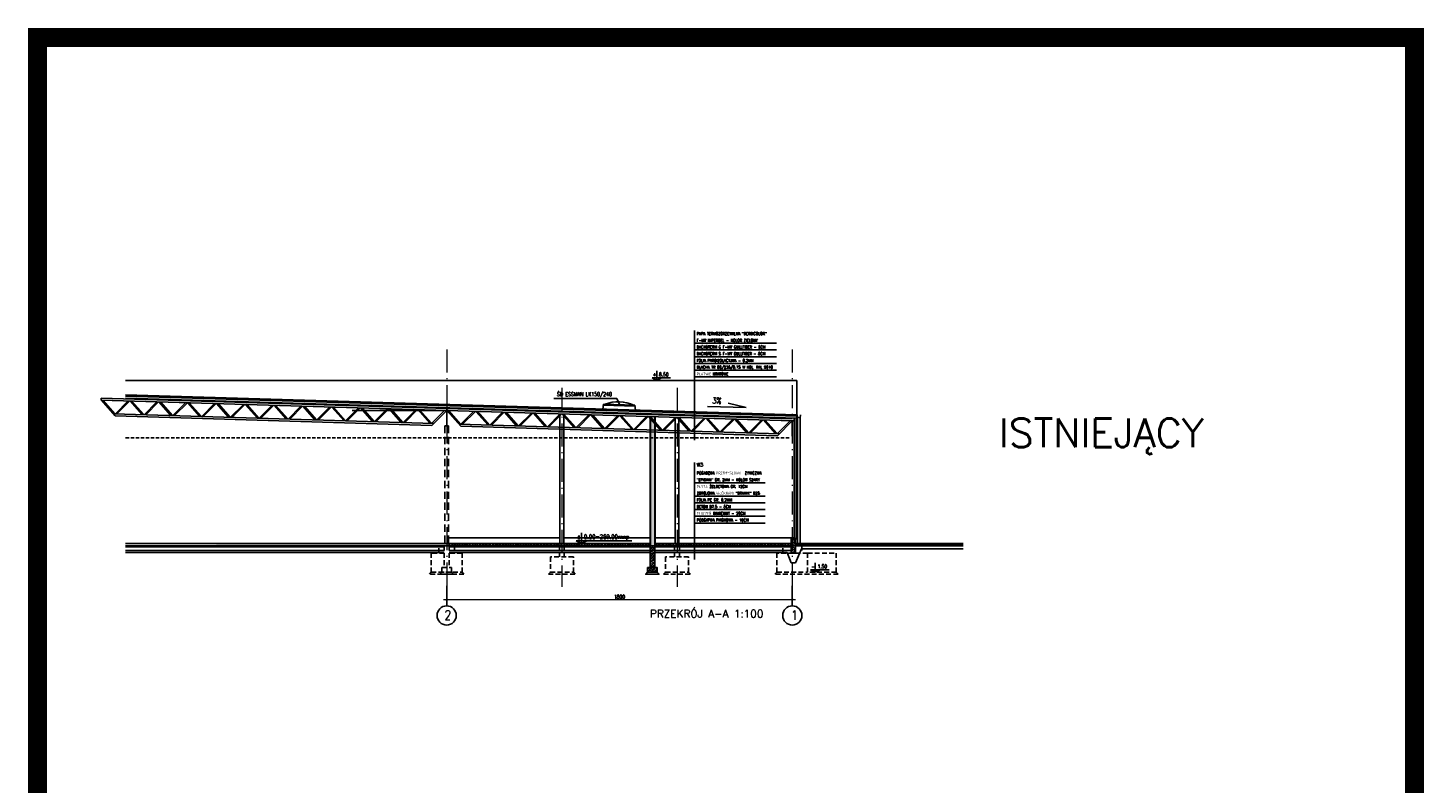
# Model space of a CAD drawing. Extents: x 153948 to 285449, y -89387 to -60195.
# Tile 99 of 108: x 271181 to 278453, y -78026 to -74091. Entities that reach past the tile are written whole.
import ezdxf
from ezdxf.enums import TextEntityAlignment as Align

# ---------------------------------------------------------------- set-up
doc = ezdxf.new("R2010")
doc.units = 0
doc.header["$LTSCALE"] = 100
doc.header["$MEASUREMENT"] = 0
doc.header["$PDMODE"] = 1
for name, pattern in [('ACAD_ISO10W100', [18.5, 12, -3, 0.5, -3]), ('DASHED2', [0.375, 0.25, -0.125]), ('HIDDEN2', [4.7625, 3.175, -1.5875])]:
    doc.linetypes.add(name, pattern=pattern)
doc.layers.get('0').update_dxf_attribs({"linetype": 'CONTINUOUS'})
doc.layers.get('DEFPOINTS').update_dxf_attribs({"linetype": 'CONTINUOUS'})
for name, color, linetype in [('A-BUD-OP', 3, 'CONTINUOUS'), ('FUNDAM', 5, 'DASHED2'), ('GRUNT', 4, 'CONTINUOUS'), ('IZOLACJE', 3, 'CONTINUOUS'), ('K-STA', 2, 'CONTINUOUS'), ('OCIEPLENIE', 8, 'BATTING'), ('PODWALINA', 6, 'CONTINUOUS'), ('POSADZKA', 13, 'CONTINUOUS'), ('R-----OP', 2, 'CONTINUOUS'), ('R-RAM', 1, 'CONTINUOUS'), ('RYNNY', 2, 'CONTINUOUS'), ('SZRAF', 9, 'CONTINUOUS'), ('TEXT1', 2, 'CONTINUOUS'), ('WIDOK', 11, 'CONTINUOUS'), ('ZELBET', 6, 'CONTINUOUS'), ('ŚWIETLIK', 2, 'CONTINUOUS')]:
    doc.layers.add(name, color=color, linetype=linetype)
for name, color, linetype, lineweight in [('A-WYMIARY100', 7, 'CONTINUOUS', 15), ('CEGLA', 4, 'CONTINUOUS', 30), ('OSIE', 8, 'ACAD_ISO10W100', 15), ('PANELE', 3, 'CONTINUOUS', 25)]:
    doc.layers.add(name, color=color, linetype=linetype, lineweight=lineweight)
doc.styles.add('DYBY-NORMALNY-0-8-N', font='ROMANS.SHX', dxfattribs={"width": 0.8})
doc.styles.add('ROMANS', font='romans')
doc.styles.add('TXT3', font='SIMPLEX.SHX', dxfattribs={"width": 0.75, "height": 40})
doc.styles.add('wym_romans', font='romans.shx', dxfattribs={"width": 0.7})
doc.linetypes.add('BATTING', pattern='A,0.0001,-0.1,[134,ltypeshp.shx,S=0.1,R=0,X=-0.1,Y=0],-0.2,[134,ltypeshp.shx,S=0.1,R=180,X=0.1,Y=0],-0.1', length=0.4001)
doc.linetypes.add('ZIGZAG', pattern='A,0.0001,-0.2,[131,ltypeshp.shx,S=0.2,R=0,X=-0.2,Y=0],-0.4,[131,ltypeshp.shx,S=0.2,R=180,X=0.2,Y=0],-0.2', length=0.8001)
doc.dimstyles.new('100_CM_krótki', dxfattribs={"dimscale": 10, "dimtxt": 2, "dimasz": 1.1, "dimexe": 1.7, "dimexo": 2, "dimgap": 0.5, "dimtad": 1, "dimdec": 1, "dimrnd": 0.5, "dimzin": 9, "dimtxsty": 'wym_romans', "dimblk": 'ARCHTICK', "dimcen": 2, "dimdle": 1.7, "dimclrd": 256, "dimclre": 256, "dimclrt": 151, "dimadec": 1, "dimazin": 2, "dimtfac": 1, "dimtdec": 1, "dimtix": 1, "dimtmove": 1, "dimatfit": 2, "dimldrblk": 'ARCHTICK', "dimfxl": 1.8, "dimfxlon": 1, "dimtolj": 1, "dimtzin": 0, "dimlwd": -1, "dimlwe": -1, "dimarcsym": 0})
pattern_1 = [(45, (314127.129, -72322.589), (-8.8388348, 8.8388348), []), (45, (314135.968, -72322.589), (-8.8388348, 8.8388348), [6.25, -3.125])]

# ---------------------------------------------------------------- blocks, each defined once
blk = doc.blocks.new('_ARCHTICK')
at = {"color": 0, "linetype": 'ByBlock', "const_width": 0.15}
blk.add_lwpolyline([(-0.5, -0.5), (0.5, 0.5)], dxfattribs=at)
blk = doc.blocks.new('*D882')
at = {"layer": 'A-WYMIARY100', "transparency": 16777216}
for p, q in [((275178.9, -77070.2), (273344.9, -77070.2)), ((273361.9, -77052.2), (273361.9, -77087.2)), ((275161.9, -77052.2), (275161.9, -77087.2))]:
    blk.add_line(p, q, dxfattribs=at)
at = {"layer": 'DEFPOINTS', "color": 0, "transparency": 16777216}
for p in [(273361.9, -77007.9), (273361.9, -77070.2), (275161.9, -77007.9)]:
    blk.add_point(p, dxfattribs=at)
at = {"layer": 'A-WYMIARY100', "transparency": 16777216, "xscale": 11, "yscale": 11, "zscale": 11, "rotation": 180}
blk.add_blockref('_ARCHTICK', (273361.9, -77070.2), dxfattribs=at)
at = {"layer": 'A-WYMIARY100', "transparency": 16777216, "xscale": 11, "yscale": 11, "zscale": 11}
blk.add_blockref('_ARCHTICK', (275161.9, -77070.2), dxfattribs=at)
at = {"layer": 'A-WYMIARY100', "color": 151, "transparency": 16777216, "insert": (274261.9, -77055.2), "char_height": 20, "attachment_point": 5, "style": 'wym_romans'}
blk.add_mtext('\\A1;1800', dxfattribs=at)
blk = doc.blocks.new('KRATOWN')
at = {"layer": 'K-STA', "ltscale": 0.1}
for p, q in [((1800, 65), (0, 11)), ((1800, 54), (0, 0)), ((0, 0), (77.6, -77.7)), ((10.5, 0.3), (77.2, -66.7)), ((78.3, -66.7), (140.9, 4.2)), ((86.5, -66.4), (149.1, 4.5)), ((218, -62.5), (151.2, 4.5)), ((226.2, -62.2), (159.4, 4.8)), ((228.2, -62.2), (290.8, 8.7)), ((236.4, -61.9), (299.1, 9)), ((367.9, -58), (301.1, 9)), ((376.1, -57.7), (309.4, 9.3)), ((378.1, -57.7), (440.8, 13.2)), ((386.4, -57.4), (449, 13.5)), ((517.8, -53.5), (451.1, 13.5)), ((526.1, -53.2), (459.3, 13.8)), ((528.1, -53.2), (590.7, 17.7)), ((536.3, -52.9), (598.9, 18)), ((667.8, -49), (601, 18)), ((676, -48.8), (609.2, 18.3)), ((678, -48.7), (740.6, 22.2)), ((686.2, -48.4), (748.9, 22.5)), ((817.7, -44.5), (750.9, 22.5)), ((825.9, -44.3), (759.2, 22.8)), ((827.9, -44.2), (890.6, 26.7)), ((836.2, -43.9), (898.8, 27)), ((967.6, -40), (900.9, 27)), ((975.9, -39.8), (909.1, 27.3)), ((977.9, -39.7), (1040.5, 31.2)), ((986.1, -39.4), (1048.7, 31.5)), ((1117.6, -35.5), (1050.8, 31.5)), ((1125.8, -35.3), (1059, 31.8)), ((1127.8, -35.2), (1190.4, 35.7)), ((1136, -35), (1198.6, 36)), ((1267.5, -31), (1200.7, 36)), ((1275.7, -30.8), (1209, 36.3)), ((1277.7, -30.7), (1340.4, 40.2)), ((1286, -30.5), (1348.6, 40.5)), ((1417.4, -26.5), (1350.7, 40.5)), ((1425.6, -26.3), (1358.9, 40.8)), ((1427.7, -26.2), (1490.3, 44.7)), ((1435.9, -26), (1498.5, 45)), ((1567.4, -22), (1500.6, 45)), ((1575.6, -21.8), (1508.8, 45.3)), ((1577.6, -21.7), (1640.2, 49.2)), ((1585.8, -21.5), (1648.4, 49.5)), ((1717.3, -17.5), (1650.5, 49.5)), ((1725.5, -17.3), (1658.8, 49.8)), ((1725.8, -28.3), (1798.4, 54)), ((1727.5, -17.2), (1790.2, 53.7)), ((1800, 54), (1800, 65)), ((1735.8, -17), (66.9, -67)), ((1725.8, -28.3), (77.6, -77.7))]:
    blk.add_line(p, q, dxfattribs=at)

msp = doc.modelspace()

# ---------------------------------------------------------------- hatches: boundary and pattern name
at = {"layer": 'SZRAF', "true_color": 0xbababa}
msp.add_hatch(color=9, dxfattribs=at).paths.add_polyline_path([(274420.92, -76789.52), (274445.92, -76789.52), (274445.92, -76117.04), (274420.92, -76116.29)])
at = {"layer": 'SZRAF'}
h = msp.add_hatch(dxfattribs=at)
h.set_pattern_fill('ANSI33', color=256, scale=50, style=0)
h.set_pattern_definition(pattern_1)
h.paths.add_polyline_path([(272761.92, -76789.52), (272761.92, -76777.52), (272161.92, -76777.52), (272161.92, -76789.52)])
h.paths.add_polyline_path([(273361.92, -76789.52), (273361.92, -76777.52), (272761.92, -76777.52), (272761.92, -76789.52)])
h = msp.add_hatch(dxfattribs=at)
h.set_pattern_fill('ANSI33', color=256, scale=50, style=0)
h.set_pattern_definition(pattern_1)
h.paths.add_polyline_path([(273361.92, -76777.52), (273361.92, -76789.52), (273421.92, -76789.52), (273961.92, -76789.52), (273961.92, -76777.52)])
h.paths.add_polyline_path([(274027.49, -76789.52), (274027.49, -76777.52), (273961.92, -76777.52), (273961.92, -76789.52)])
h.paths.add_polyline_path([(274420.92, -76789.52), (274420.92, -76777.52), (274027.49, -76777.52), (274027.49, -76789.52)])
h = msp.add_hatch(dxfattribs=at)
h.set_pattern_fill('ANSI33', color=256, scale=50, style=0)
h.set_pattern_definition(pattern_1)
h.paths.add_polyline_path([(275016.92, -76789.52), (275016.92, -76777.52), (274445.92, -76777.52), (274445.92, -76789.52)])
h.paths.add_polyline_path([(275016.92, -76777.52), (275016.92, -76789.52), (275126.92, -76789.52), (275126.92, -76777.52)])
h.paths.add_polyline_path([(275161.92, -76789.52), (275161.92, -76777.52), (275126.92, -76777.52), (275126.92, -76789.52)])
h.paths.add_polyline_path([(275156.92, -76789.52), (275161.92, -76789.52), (275161.92, -76777.52), (275156.92, -76777.52)], flags=17)
h = msp.add_hatch(dxfattribs=at)
h.set_pattern_fill('ANSI33', color=256, scale=50, style=0)
h.set_pattern_definition(pattern_1)
h.paths.add_polyline_path([(275156.92, -76827.52), (275178.92, -76827.52), (275178.92, -76747.52), (275156.92, -76747.52)])
h = msp.add_hatch(dxfattribs=at)
h.set_pattern_fill('ANSI33', color=256, scale=50, style=0)
h.set_pattern_definition([(45, (315198.629, -72322.589), (-8.8388348, 8.8388348), []), (45, (315207.468, -72322.589), (-8.8388348, 8.8388348), [6.25, -3.125])])
h.paths.add_polyline_path([(274433.42, -76789.52), (274420.92, -76789.52), (274420.92, -76902.52), (274433.42, -76902.52)])
h.paths.add_polyline_path([(274433.42, -76902.52), (274445.92, -76902.52), (274445.92, -76789.52), (274433.42, -76789.52)])
h.paths.add_polyline_path([(274408.42, -76927.52), (274433.42, -76927.52), (274433.42, -76902.52), (274408.42, -76902.52)])
h.paths.add_polyline_path([(274433.42, -76927.52), (274458.42, -76927.52), (274458.42, -76902.52), (274433.42, -76902.52)])

# ---------------------------------------------------------------- linework, layer by layer
at = {"layer": 'A-BUD-OP'}
for p, q in [((274431.44, -75914.64), (274528.1, -75914.64)), ((274456.14, -75927.52), (274431.44, -75914.64)), ((274456.14, -75878.14), (274456.14, -75927.52)), ((274456.14, -75927.52), (274480.85, -75914.64)), ((274922.52, -76069.74), (274828.79, -76045.49)), ((274922.52, -76069.74), (274719.74, -76063.47)), ((274064.27, -76777.52), (274036.48, -76763.03)), ((274036.48, -76763.03), (274326.31, -76763.03)), ((274064.27, -76721.97), (274064.27, -76777.52)), ((274064.27, -76777.52), (274092.06, -76763.03)), ((275257.21, -76914.64), (275353.87, -76914.64)), ((275281.92, -76927.52), (275257.21, -76914.64)), ((275281.92, -76878.14), (275281.92, -76927.52)), ((275281.92, -76927.52), (275306.62, -76914.64))]:
    msp.add_line(p, q, dxfattribs=at)
at = {"layer": 'CEGLA', "ltscale": 0.5}
for p, q in [((274420.92, -76116.29), (274420.92, -76789.52)), ((274445.92, -76117.04), (274445.92, -76789.52))]:
    msp.add_line(p, q, dxfattribs=at)
at = {"layer": 'FUNDAM'}
for p, q in [((273349.42, -76789.52), (273349.42, -76902.52)), ((273374.42, -76789.52), (273374.42, -76902.52)), ((273948.92, -76847.52), (273948.92, -76794.52)), ((273973.92, -76847.52), (273973.92, -76794.52)), ((274548.92, -76847.52), (274548.92, -76794.52)), ((274573.92, -76847.52), (274573.92, -76794.52)), ((273386.92, -76927.52), (273336.92, -76927.52))]:
    msp.add_line(p, q, dxfattribs=at)
for points in [[(273349.42, -76827.52), (273281.92, -76827.52), (273281.92, -76927.52), (273441.92, -76927.52), (273441.92, -76827.52), (273374.42, -76827.52)], [(273321.92, -76827.52), (273321.92, -76789.52), (273401.92, -76789.52), (273401.92, -76827.52)], [(275111.92, -76827.52), (275111.92, -76789.52), (275211.92, -76789.52), (275211.92, -76827.52)], [(273441.92, -76927.52), (273451.92, -76937.52), (273271.92, -76937.52), (273281.92, -76927.52)], [(273386.92, -76927.52), (273396.92, -76937.52), (273326.92, -76937.52), (273336.92, -76927.52)], [(273336.92, -76927.52), (273336.92, -76902.52), (273386.92, -76902.52), (273386.92, -76927.52)], [(273901.92, -76927.52), (273891.92, -76937.52), (274031.92, -76937.52), (274021.92, -76927.52)], [(274501.92, -76927.52), (274491.92, -76937.52), (274631.92, -76937.52), (274621.92, -76927.52)], [(275390.87, -76927.52), (275400.87, -76937.52), (275071.92, -76937.52), (275081.92, -76927.52)]]:
    msp.add_lwpolyline(points, dxfattribs=at)
for points in [[(273901.92, -76847.52), (273901.92, -76927.52), (274021.92, -76927.52), (274021.92, -76847.52)], [(274501.92, -76847.52), (274501.92, -76927.52), (274621.92, -76927.52), (274621.92, -76847.52)], [(275241.92, -76827.52), (275081.92, -76827.52), (275081.92, -76927.52), (275241.92, -76927.52)], [(275241.92, -76927.52), (275241.92, -76827.52), (275390.87, -76827.52), (275390.87, -76927.52)]]:
    msp.add_lwpolyline(points, close=True, dxfattribs=at)
at = {"layer": 'GRUNT'}
for p, q in [((275178.92, -76783.52), (276052.5, -76783.52)), ((275178.92, -76789.52), (276052.5, -76789.52))]:
    msp.add_line(p, q, dxfattribs=at)
at = {"layer": 'IZOLACJE', "ltscale": 0.1}
msp.add_line((271689.93, -76002.35), (275185.42, -76107.21), dxfattribs=at)
at = {"layer": 'K-STA', "linetype": 'ZIGZAG', "ltscale": 0.1}
msp.add_line((271689.93, -76020.39), (275185.33, -76125.26), dxfattribs=at)
at = {"layer": 'K-STA', "color": 8}
msp.add_line((273361.92, -76084.52), (272869.6, -76084.52), dxfattribs=at)
at = {"layer": 'K-STA', "color": 8, "ltscale": 0.1}
for p, q in [((273368.86, -76084.52), (273354.97, -76084.52)), ((273361.92, -76084.52), (273361.92, -76164.52)), ((273370.92, -76164.52), (273352.92, -76164.52))]:
    msp.add_line(p, q, dxfattribs=at)
at = {"layer": 'K-STA', "color": 8, "linetype": 'HIDDEN2', "ltscale": 0.12}
for p, q in [((273352.92, -76164.52), (273352.92, -76777.52)), ((273370.92, -76164.52), (273370.92, -76777.52))]:
    msp.add_line(p, q, dxfattribs=at)
at = {"layer": 'K-STA', "ltscale": 0.1}
for p, q in [((275168.86, -76138.52), (275154.97, -76138.52)), ((275161.92, -76138.52), (275161.92, -76218.52))]:
    msp.add_line(p, q, dxfattribs=at)
at = {"layer": 'OCIEPLENIE', "ltscale": 0.19}
msp.add_line((271689.93, -76009.85), (275185.42, -76114.72), dxfattribs=at)
at = {"layer": 'OCIEPLENIE', "ltscale": 0.12}
msp.add_line((275175.92, -76121.82), (275175.92, -76747.52), dxfattribs=at)
at = {"layer": 'OSIE', "ltscale": 0.1}
for p, q in [((273361.92, -75766.82), (273361.92, -76997.49)), ((275161.92, -75766.82), (275161.92, -76997.49)), ((273961.92, -75966.78), (273961.92, -77003.9)), ((274561.92, -75966.78), (274561.92, -77003.9))]:
    msp.add_line(p, q, dxfattribs=at)
at = {"layer": 'PANELE', "ltscale": 0.12}
for p, q in [((275170.92, -76121.82), (275170.92, -76747.52)), ((275185.42, -76107.21), (275185.42, -76752.52)), ((275178.92, -76752.52), (275185.42, -76752.52))]:
    msp.add_line(p, q, dxfattribs=at)
at = {"layer": 'PODWALINA', "ltscale": 0.5}
for p, q in [((275156.92, -76827.52), (275156.92, -76747.52)), ((275156.92, -76747.52), (275178.92, -76747.52)), ((275178.92, -76827.52), (275178.92, -76747.52))]:
    msp.add_line(p, q, dxfattribs=at)
at = {"layer": 'PODWALINA'}
msp.add_line((275178.92, -76827.52), (275156.92, -76827.52), dxfattribs=at)
at = {"layer": 'POSADZKA'}
for p, q in [((274420.92, -76777.52), (271689.93, -76777.52)), ((275156.92, -76777.52), (274445.92, -76777.52)), ((275156.92, -76789.52), (275156.92, -76777.52)), ((276052.5, -76777.52), (275178.92, -76777.52)), ((275156.92, -76789.52), (271689.93, -76789.52))]:
    msp.add_line(p, q, dxfattribs=at)
at = {"layer": 'POSADZKA', "color": 1}
for p, q in [((273349.42, -76794.52), (271689.93, -76794.52)), ((274420.92, -76794.52), (273374.42, -76794.52)), ((275156.92, -76794.52), (274445.92, -76794.52))]:
    msp.add_line(p, q, dxfattribs=at)
at = {"layer": 'POSADZKA', "color": 2}
for p, q in [((273349.42, -76814.52), (271689.93, -76814.52)), ((273349.42, -76824.52), (271689.93, -76824.52)), ((274420.92, -76814.52), (273374.42, -76814.52)), ((274420.92, -76824.52), (273374.42, -76824.52)), ((275156.92, -76814.52), (274445.92, -76814.52)), ((275134.68, -76824.52), (274445.92, -76824.52)), ((275156.92, -76877.52), (275134.68, -76824.52)), ((275178.92, -76877.52), (275209.54, -76804.52)), ((275209.54, -76804.52), (276052.5, -76804.52)), ((275156.92, -76877.52), (275178.92, -76877.52))]:
    msp.add_line(p, q, dxfattribs=at)
at = {"layer": 'R-----OP', "color": 1}
for p, q in [((274653.08, -75668.37), (274653.08, -76238.85)), ((274653.08, -75734.29), (275079.05, -75734.29)), ((274653.08, -75769.29), (275079.05, -75769.29)), ((274653.08, -75804.29), (275079.05, -75804.29)), ((274653.08, -75839.29), (275079.05, -75839.29)), ((274653.08, -75839.29), (275079.05, -75839.29)), ((274653.08, -75874.29), (275079.05, -75874.29)), ((274653.08, -75909.29), (275079.05, -75909.29)), ((274653.08, -76355.64), (274653.08, -76860.37)), ((274653.08, -76460.81), (275020.62, -76460.81)), ((274653.08, -76530.81), (275020.62, -76530.81)), ((274653.08, -76565.81), (275020.62, -76565.81)), ((274653.08, -76600.81), (275020.62, -76600.81)), ((274653.08, -76600.81), (275020.62, -76600.81)), ((274653.08, -76635.81), (275020.62, -76635.81)), ((274653.08, -76670.81), (275020.62, -76670.81))]:
    msp.add_line(p, q, dxfattribs=at)
at = {"layer": 'R-----OP', "ltscale": 0.1}
for p, q in [((273920.75, -76022.03), (274247.53, -76022.03)), ((274247.53, -76022.03), (274261.78, -76053.8))]:
    msp.add_line(p, q, dxfattribs=at)
at = {"layer": 'R-RAM', "const_width": 100}
msp.add_lwpolyline([(271230.92, -74141.47), (278402.57, -74141.47), (278402.57, -81909.54), (271230.92, -81909.54)], close=True, dxfattribs=at)
at = {"layer": 'RYNNY'}
for p, q in [((275188.68, -76117.19), (275188.68, -76777.52)), ((275203.68, -76117.19), (275203.68, -76777.52))]:
    msp.add_line(p, q, dxfattribs=at)
msp.add_lwpolyline([(275205.18, -76107.21), (275205.18, -76112.21, -1), (275187.18, -76112.21), (275187.18, -76107.21), (275179.91, -76107.21)], format="xyb", dxfattribs=at)
at = {"layer": 'TEXT1'}
for p, q in [((273361.92, -77102.37), (273361.92, -76997.49)), ((275161.92, -77102.37), (275161.92, -76997.49))]:
    msp.add_line(p, q, dxfattribs=at)
for centre in [(273361.92, -77152.37), (275161.92, -77152.37)]:
    msp.add_circle(centre, 50, dxfattribs=at)
at = {"layer": 'WIDOK', "ltscale": 0.12}
for p, q in [((271689.93, -75927.52), (275185.42, -75927.52)), ((275185.42, -75927.52), (275185.42, -76107.21)), ((273951.92, -76102.22), (273951.92, -76777.52)), ((273971.92, -76102.82), (273971.92, -76777.52)), ((274551.92, -76120.22), (274551.92, -76777.52)), ((274571.92, -76120.82), (274571.92, -76777.52)), ((273370.92, -76747.52), (273951.92, -76747.52)), ((273971.92, -76747.52), (274420.92, -76747.52)), ((274445.92, -76747.52), (274551.92, -76747.52)), ((274571.92, -76747.52), (275156.92, -76747.52))]:
    msp.add_line(p, q, dxfattribs=at)
at = {"layer": 'WIDOK', "color": 3, "linetype": 'DASHED2', "ltscale": 0.7}
msp.add_line((271689.93, -76227.52), (275152.92, -76227.52), dxfattribs=at)
at = {"layer": 'WIDOK'}
msp.add_line((275178.92, -76777.52), (275178.92, -76752.52), dxfattribs=at)
at = {"layer": 'ZELBET'}
for p, q in [((273349.42, -76789.52), (273374.42, -76789.52)), ((274420.92, -76789.52), (274445.92, -76789.52)), ((274420.92, -76789.52), (274420.92, -76902.52)), ((274445.92, -76789.52), (274445.92, -76902.52)), ((274458.42, -76927.52), (274408.42, -76927.52))]:
    msp.add_line(p, q, dxfattribs=at)
at = {"layer": 'ZELBET', "color": 1, "linetype": 'Continuous'}
msp.add_lwpolyline([(274458.42, -76927.52), (274468.42, -76937.52), (274398.42, -76937.52), (274408.42, -76927.52)], dxfattribs=at)
at = {"layer": 'ZELBET'}
msp.add_lwpolyline([(274408.42, -76927.52), (274408.42, -76902.52), (274458.42, -76902.52), (274458.42, -76927.52)], dxfattribs=at)
at = {"layer": 'ŚWIETLIK', "color": 2}
for p, q in [((274174.58, -76076.96), (274179.08, -76051.95)), ((274344.58, -76082.06), (274342.34, -76057.05))]:
    msp.add_line(p, q, dxfattribs=at)
at = {"layer": 'ŚWIETLIK', "ltscale": 0.1}
for p, q in [((274178.93, -76056.94), (274342.19, -76062.04)), ((274179.08, -76051.95), (274342.34, -76057.05))]:
    msp.add_line(p, q, dxfattribs=at)
at = {"layer": 'ŚWIETLIK', "color": 2}
msp.add_arc((274256.62, -76225.78), 187.06, 64.633054, 111.93023, dxfattribs=at)

# ---------------------------------------------------------------- block references
at = {"layer": 'K-STA', "xscale": -1}
for p in [(273361.92, -76084.52), (275161.92, -76138.52)]:
    msp.add_blockref('KRATOWN', p, dxfattribs=at)

# ---------------------------------------------------------------- texts
at = {"layer": 'A-BUD-OP', "style": 'DYBY-NORMALNY-0-8-N', "width": 0.8}
for s, height, p in [('+', 18.75, (274435.33, -75906.14)), ('8.50', 18.75, (274467.55, -75906.14)), ('%%p', 22.5, (274040.85, -76753.47)), ('0.00=269.00mnp', 22.5, (274077.1, -76753.47)), ('-', 18.75, (275261.1, -76906.14)), ('1.50', 18.75, (275293.32, -76906.14))]:
    msp.add_text(s, height=height, dxfattribs=at).set_placement(p)
msp.add_text('3%', height=31.5, rotation=358.230028, dxfattribs=at).set_placement((274744.53, -76048.03))
at = {"layer": 'A-BUD-OP', "color": 6, "style": 'ROMANS'}
for s, height, p in [('ISTNIEJĄCY', 150, (277305.93, -76276.38)), ('PRZEKRÓJ A-A 1:100', 40, (275011.68, -77163.19))]:
    msp.add_text(s, height=height, dxfattribs=at).set_placement(p, align=Align.RIGHT)
at = {"layer": 'R-----OP', "color": 2, "style": 'DYBY-NORMALNY-0-8-N', "width": 0.8}
for s, height, p in [('PAPA TERMOZGRZEWALNA "DERBICOLOR"', 15, (274664.03, -75691.47)), ('F-MY IMPERBEL - KOLOR ZIELONY', 15, (274664.03, -75726.47)), ('DACHOTERM G F-MY GULLFIBER - 6CM', 15, (274664.03, -75761.47)), ('DACHOTERM S F-MY GULLFIBER - 8CM', 15, (274664.03, -75796.47)), ('FOLIA PAROIZOLACYJNA - 0.2MM', 15, (274664.03, -75831.47)), ('BLACHA TR 60/235/0.75 W KOL. RAL 9010', 15, (274664.03, -75866.47)), ('PŁATWIE KRATOWE', 15, (274664.03, -75901.47)), ('W3', 20, (274664.03, -76377.03)), ('POSADZKA PRZEMYSŁOWA  ŻYWICZNA', 15, (274664.03, -76417.98)), ('"EPIDIAN" GR. 2MM - KOLOR SZARY', 15, (274664.03, -76452.98)), ('PŁYTA ŻELBETOWA GR. 12CM ', 15, (274664.03, -76487.98)), ('ZBROJONA WŁÓKNAMI "DRAMIX" B25', 15, (274664.03, -76522.98)), ('FOLIA PE GR. 0.2MM', 15, (274664.03, -76557.98)), ('TŁUCZEŃ KAMIENNY - 20CM', 15, (274664.03, -76627.98)), ('BETON B7.5 - 5CM', 15, (274664.03, -76592.98)), ('PODSYPKA PIASKOWA - 10CM', 15, (274664.03, -76662.98))]:
    msp.add_text(s, height=height, dxfattribs=at).set_placement(p)
msp.add_text('ŚD ESSMAN LK150/240', height=20, dxfattribs=at).set_placement((274079.42, -75999.52), align=Align.MIDDLE)
at = {"layer": 'TEXT1', "style": 'TXT3', "width": 0.75}
for s, p in [('2', (273351.81, -77175.69)), ('1', (275156.88, -77175.69))]:
    msp.add_text(s, height=50, dxfattribs=at).set_placement(p)

# ---------------------------------------------------------------- dimensions: what is measured, and where the dimension line sits
at = {"layer": 'A-WYMIARY100'}
dim = msp.add_linear_dim(base=(273361.92, -77070.17), p1=(275161.92, -77007.93), p2=(273361.92, -77007.93), dimstyle='100_CM_krótki', dxfattribs=at)
dim.commit()
dim.dimension.update_dxf_attribs({"geometry": '*D882', "text_midpoint": (274261.92, -77055.17)})

doc.saveas('drawing.dxf')
